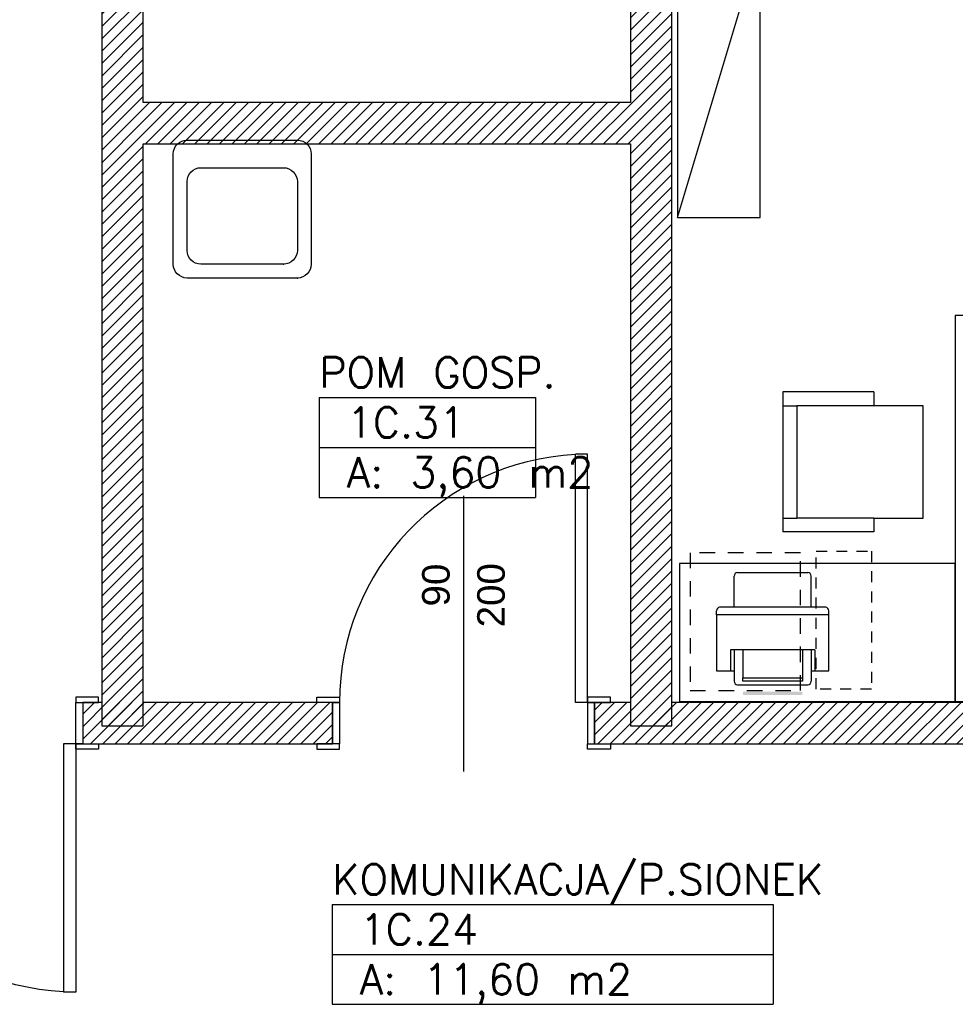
# Model space of a CAD drawing. Header units: inches. Extents: x 18487 to 24863, y 1480 to 5771.
# Tile 31 of 51: x 19910 to 20249, y 4808 to 5165. Entities that reach past the tile are written whole.
import ezdxf
from ezdxf.enums import TextEntityAlignment as Align

# ---------------------------------------------------------------- set-up
doc = ezdxf.new("R2010")
doc.units = ezdxf.units.IN
doc.header["$MEASUREMENT"] = 0
doc.linetypes.add('Przerywana 2 (2)', pattern=[11, 6, -5])
for name, color, linetype in [('_T elektryczne', 7, 'Continuous'), ('_T meble', 7, 'Continuous'), ('_T sanitarne', 7, 'Continuous'), ('_T sciany', 7, 'Continuous'), ('ArchiCAD', 7, 'Continuous'), ('Window-Door Markers', 7, 'Continuous')]:
    doc.layers.add(name, color=color, linetype=linetype)
doc.styles.add('GENERATED_STYLE_16', font='txt')
doc.styles.add('GENERATED_STYLE_17', font='arial.ttf')
doc.styles.add('GENERATED_STYLE_20', font='txt')
doc.styles.get("Standard").update_dxf_attribs({"font": 'txt', "bigfont": 'BIGFONT.SHX'})
doc.dimstyles.new('Dimstyle_9', dxfattribs={"dimtxt": 15, "dimasz": 9.5, "dimexe": 0.18, "dimexo": 0.5, "dimgap": 0.09, "dimtad": 1, "dimtih": 1, "dimtoh": 1, "dimdec": 0, "dimzin": 0, "dimdsep": 46, "dimtxsty": 'GENERATED_STYLE_20', "dimblk": 'ARROWHEAD_11', "dimblk1": 'ARROWHEAD_11', "dimblk2": 'ARROWHEAD_11', "dimcen": 0.09, "dimclrd": 220, "dimclre": 220, "dimclrt": 220, "dimadec": 1, "dimazin": 0, "dimtfac": 1, "dimtdec": 4, "dimtmove": 0, "dimatfit": 3, "dimfxl": 0, "dimtolj": 1, "dimtzin": 0, "dimarcsym": 0})
pattern_1 = [(45, (0, 0), (-2.24506403, 2.24506403), [])]

# ---------------------------------------------------------------- blocks, each defined once
blk = doc.blocks.new('KOMUNIKACJA_P.SIONEK_1C.24_184', base_point=(20102.95, 4835.06))
at = {"layer": '_T sciany', "color": 160, "linetype": 'Continuous'}
for p, q in [((20022.98, 4844.12), (20022.98, 4807.89)), ((20022.98, 4844.12), (20182.93, 4844.12)), ((20182.93, 4844.12), (20182.93, 4807.89)), ((20022.98, 4826), (20182.93, 4826)), ((20022.98, 4807.89), (20182.93, 4807.89))]:
    blk.add_line(p, q, dxfattribs=at)
at = {"color": 0}
for tag in ['floor_f', 'ROOM_PERIM', 'ROOM_WALLS_SURF', 'ROOM_DOORS_SURF', 'ROOM_WINDS_SURF', 'ROOM_BASELEV', 'ROOM_HEIGHT', 'ROOM_NET_AREA', 'ROOM_REDUCED_AREA', 'ROOM_CALC_AREA', 'ROOM_VOLUME']:
    blk.add_attdef(tag, text='', height=200, dxfattribs=at).set_placement((20102.95, 4777.92), align=Align.BOTTOM_LEFT)
at = {"layer": '_T sciany', "color": 160}
for tag, p in [('ROOM_NAME', (20022.98, 4858.68)), ('ROOM_NUMBER', (20032.98, 4840.56)), ('ROOM_AREA', (20032.98, 4822.45))]:
    blk.add_attdef(tag, text='', height=11, dxfattribs=at).set_placement(p, align=Align.TOP_LEFT)
blk = doc.blocks.new('POM GOSP._1C.31_187', base_point=(20057.53, 5018.88))
at = {"layer": '_T sciany', "color": 160, "linetype": 'Continuous'}
for p, q in [((20018.3, 5027.94), (20018.3, 4991.71)), ((20018.3, 5027.94), (20096.77, 5027.94)), ((20096.77, 5027.94), (20096.77, 4991.71)), ((20018.3, 5009.83), (20096.77, 5009.83)), ((20018.3, 4991.71), (20096.77, 4991.71))]:
    blk.add_line(p, q, dxfattribs=at)
at = {"color": 0}
for tag in ['floor_f', 'ROOM_PERIM', 'ROOM_WALLS_SURF', 'ROOM_DOORS_SURF', 'ROOM_WINDS_SURF', 'ROOM_BASELEV', 'ROOM_HEIGHT', 'ROOM_NET_AREA', 'ROOM_REDUCED_AREA', 'ROOM_CALC_AREA', 'ROOM_VOLUME']:
    blk.add_attdef(tag, text='', height=200, dxfattribs=at).set_placement((20057.53, 4961.74), align=Align.BOTTOM_LEFT)
at = {"layer": '_T sciany', "color": 160}
for tag, p in [('ROOM_NAME', (20018.3, 5042.5)), ('ROOM_NUMBER', (20028.3, 5024.38)), ('ROOM_AREA', (20028.3, 5006.27))]:
    blk.add_attdef(tag, text='', height=11, dxfattribs=at).set_placement(p, align=Align.TOP_LEFT)
blk = doc.blocks.new('D1 -Tr 65_375')
at = {"color": 140, "linetype": 'Continuous'}
for p, q in [((45, 90), (40.555, 90)), ((40.555, 0), (40.555, 90)), ((45, 0), (45, 90)), ((-53.255, 0), (-53.255, 1.905)), ((-53.255, 1.905), (-45, 1.905)), ((-53.255, 0), (-53.255, 1.905)), ((-53.255, 1.905), (-45, 1.905)), ((-45, 0), (-53.255, 0)), ((-45, 0), (-53.255, 0)), ((-47.54, 0), (-45, 0)), ((-47.54, -15), (-47.54, 0)), ((-47.54, 0), (-45, 0)), ((-47.54, -15), (-47.54, 0)), ((-45, 1.905), (-45, 0)), ((-45, 1.905), (-45, 0)), ((-45, 0), (-45, -15)), ((-45, 0), (-45, -15)), ((45, 0), (40.555, 0)), ((53.255, 1.905), (45, 1.905)), ((45, 1.905), (45, 0)), ((53.255, 1.905), (45, 1.905)), ((45, 1.905), (45, 0)), ((47.54, 0), (45, 0)), ((45, 0), (45, -15)), ((45, 0), (53.255, 0)), ((47.54, 0), (45, 0)), ((45, 0), (45, -15)), ((45, 0), (53.255, 0)), ((47.54, -15), (47.54, 0)), ((47.54, -15), (47.54, 0)), ((53.255, 0), (53.255, 1.905)), ((53.255, 0), (53.255, 1.905)), ((-45, -15), (-53.255, -15)), ((-53.255, -15), (-53.255, -16.905)), ((-45, -15), (-53.255, -15)), ((-53.255, -15), (-53.255, -16.905)), ((-53.255, -16.905), (-45, -16.905)), ((-53.255, -16.905), (-45, -16.905)), ((-45, -15), (-47.54, -15)), ((-45, -15), (-47.54, -15)), ((-45, -16.905), (-45, -15)), ((-45, -16.905), (-45, -15)), ((45, -15), (47.54, -15)), ((45, -15), (53.255, -15)), ((45, -16.905), (45, -15)), ((45, -15), (47.54, -15)), ((45, -15), (53.255, -15)), ((45, -16.905), (45, -15)), ((53.255, -16.905), (45, -16.905)), ((53.255, -16.905), (45, -16.905)), ((53.255, -15), (53.255, -16.905)), ((53.255, -15), (53.255, -16.905))]:
    blk.add_line(p, q, dxfattribs=at)
blk.add_arc((45, 0), 90, 92.82748, 180, dxfattribs=at)
blk = doc.blocks.new('Window-Door Marker - 70_106')
at = {"layer": 'ArchiCAD', "color": 140, "linetype": 'Continuous'}
blk.add_line((0, -90), (0, 10), dxfattribs=at)
blk = doc.blocks.new('D1 -Tr 65_378')
at = {"color": 140, "linetype": 'Continuous'}
for p, q in [((45, 90), (40.555, 90)), ((40.555, 0), (40.555, 90)), ((45, 0), (45, 90)), ((-53.255, 0), (-53.255, 1.905)), ((-53.255, 1.905), (-45, 1.905)), ((-53.255, 0), (-53.255, 1.905)), ((-53.255, 1.905), (-45, 1.905)), ((-45, 0), (-53.255, 0)), ((-45, 0), (-53.255, 0)), ((-47.54, 0), (-45, 0)), ((-47.54, -15), (-47.54, 0)), ((-47.54, 0), (-45, 0)), ((-47.54, -15), (-47.54, 0)), ((-45, 1.905), (-45, 0)), ((-45, 1.905), (-45, 0)), ((-45, 0), (-45, -15)), ((-45, 0), (-45, -15)), ((45, 0), (40.555, 0)), ((53.255, 1.905), (45, 1.905)), ((45, 1.905), (45, 0)), ((53.255, 1.905), (45, 1.905)), ((45, 1.905), (45, 0)), ((47.54, 0), (45, 0)), ((45, 0), (45, -15)), ((45, 0), (53.255, 0)), ((47.54, 0), (45, 0)), ((45, 0), (45, -15)), ((45, 0), (53.255, 0)), ((47.54, -15), (47.54, 0)), ((47.54, -15), (47.54, 0)), ((53.255, 0), (53.255, 1.905)), ((53.255, 0), (53.255, 1.905)), ((-45, -15), (-53.255, -15)), ((-53.255, -15), (-53.255, -16.905)), ((-45, -15), (-53.255, -15)), ((-53.255, -15), (-53.255, -16.905)), ((-53.255, -16.905), (-45, -16.905)), ((-53.255, -16.905), (-45, -16.905)), ((-45, -15), (-47.54, -15)), ((-45, -15), (-47.54, -15)), ((-45, -16.905), (-45, -15)), ((-45, -16.905), (-45, -15)), ((45, -15), (47.54, -15)), ((45, -15), (53.255, -15)), ((45, -16.905), (45, -15)), ((45, -15), (47.54, -15)), ((45, -15), (53.255, -15)), ((45, -16.905), (45, -15)), ((53.255, -16.905), (45, -16.905)), ((53.255, -16.905), (45, -16.905)), ((53.255, -15), (53.255, -16.905)), ((53.255, -15), (53.255, -16.905))]:
    blk.add_line(p, q, dxfattribs=at)
blk.add_arc((45, 0), 90, 92.82748, 180, dxfattribs=at)
blk = doc.blocks.new('WALL_473', base_point=(21258.27, 4909.82))
at = {"layer": '_T sciany'}
h = blk.add_hatch(dxfattribs=at)
h.set_pattern_fill('ANSI31', color=5, style=0, pattern_type=2)
h.set_pattern_definition(pattern_1)
h.paths.add_polyline_path([(20023.09, 4902.32), (20023.09, 4917.32), (19932.52, 4917.32), (19932.52, 4902.32)], flags=0)
h = blk.add_hatch(dxfattribs=at)
h.set_pattern_fill('ANSI31', color=5, style=0, pattern_type=2)
h.set_pattern_definition(pattern_1)
h.paths.add_polyline_path([(20423.12, 4902.32), (20423.12, 4917.32), (20118.17, 4917.32), (20118.17, 4902.32)], flags=0)
at = {"layer": '_T sciany', "color": 5, "linetype": 'Continuous'}
for p, q in [((19932.52, 4917.32), (19932.52, 4902.32)), ((19939.46, 4917.32), (19932.52, 4917.32)), ((20023.09, 4917.32), (19954.46, 4917.32)), ((20023.09, 4917.32), (20023.09, 4902.32)), ((20118.17, 4917.32), (20118.17, 4902.32)), ((20131.21, 4917.32), (20118.17, 4917.32)), ((20423.12, 4917.32), (20146.21, 4917.32)), ((19932.52, 4902.32), (20023.09, 4902.32)), ((20118.17, 4902.32), (20423.12, 4902.32))]:
    blk.add_line(p, q, dxfattribs=at)
at = {"layer": '_T sciany'}
blk.add_blockref('D1 -Tr 65_375', (20070.63, 4917.32), dxfattribs=at)
at = {"layer": '_T sciany', "xscale": -1, "rotation": 180}
blk.add_blockref('D1 -Tr 65_378', (19884.98, 4902.32), dxfattribs=at)
at = {"layer": 'Window-Door Markers'}
ref = blk.add_blockref('Window-Door Marker - 70_106', (20070.63, 4902.32), dxfattribs=dict(at, rotation=180))
ref.add_attrib('AC_WIDO_A_SIZE', '90', dxfattribs={"color": 255, "height": 10, "rotation": 90, "style": 'GENERATED_STYLE_17'}).set_placement((20068.59, 4952.14), align=Align.BOTTOM_LEFT)
ref.add_attrib('AC_WIDO_B_SIZE', '200', dxfattribs={"color": 255, "height": 10, "rotation": 90, "style": 'GENERATED_STYLE_17'}).set_placement((20088.59, 4944.56), align=Align.BOTTOM_LEFT)
blk = doc.blocks.new('WALL_743', base_point=(19946.96, 5424.62))
at = {"layer": '_T sciany'}
h = blk.add_hatch(dxfattribs=at)
h.set_pattern_fill('ANSI31', color=5, style=0, pattern_type=2)
h.set_pattern_definition(pattern_1)
h.paths.add_polyline_path([(19939.46, 5402.12), (19939.46, 4908.82), (19954.46, 4908.82), (19954.46, 5402.12)], flags=0)
at = {"layer": '_T sciany', "color": 5, "linetype": 'Continuous'}
for p, q in [((19939.46, 5402.12), (19939.46, 4908.82)), ((19954.46, 5134.84), (19954.46, 5402.12)), ((19954.46, 4908.82), (19954.46, 5119.84)), ((19939.46, 4908.82), (19954.46, 4908.82))]:
    blk.add_line(p, q, dxfattribs=at)
blk = doc.blocks.new('WALL_751', base_point=(20146.21, 5127.34))
at = {"layer": '_T sciany'}
h = blk.add_hatch(dxfattribs=at)
h.set_pattern_fill('ANSI31', color=5, style=0, pattern_type=2)
h.set_pattern_definition(pattern_1)
h.paths.add_polyline_path([(20131.21, 5134.84), (19954.46, 5134.84), (19954.46, 5119.84), (20131.21, 5119.84)], flags=0)
at = {"layer": '_T sciany', "color": 5, "linetype": 'Continuous'}
for p, q in [((20131.21, 5134.84), (19954.46, 5134.84)), ((19954.46, 5119.84), (20131.21, 5119.84))]:
    blk.add_line(p, q, dxfattribs=at)
blk = doc.blocks.new('WALL_768', base_point=(20146.21, 4908.82))
at = {"layer": '_T sciany'}
h = blk.add_hatch(dxfattribs=at)
h.set_pattern_fill('ANSI31', color=5, style=0, pattern_type=2)
h.set_pattern_definition(pattern_1)
h.paths.add_polyline_path([(20146.21, 4908.82), (20146.21, 5402.12), (20131.21, 5402.12), (20131.21, 4908.82)], flags=0)
at = {"layer": '_T sciany', "color": 5, "linetype": 'Continuous'}
for p, q in [((20131.21, 5402.12), (20131.21, 5134.84)), ((20146.21, 4908.82), (20146.21, 5402.12)), ((20131.21, 5119.84), (20131.21, 4908.82)), ((20131.21, 4908.82), (20146.21, 4908.82))]:
    blk.add_line(p, q, dxfattribs=at)
blk = doc.blocks.new('PLN_Dn@stolik op narz35x65')
at = {"layer": '_T meble', "color": 0, "linetype": 'ByBlock'}
for p, q in [((-17.77, 17.27), (47.23, 17.27)), ((-17.77, -17.73), (-17.77, 17.27)), ((47.23, 17.27), (47.23, -17.73)), ((47.23, -17.73), (-17.77, -17.73))]:
    blk.add_line(p, q, dxfattribs=at)
blk = doc.blocks.new('PLR_Dn@stolik op narz35x65')
at = {"layer": '_T meble', "color": 0, "linetype": 'ByBlock'}
for p, q in [((-17.77, 17.27), (47.23, 17.27)), ((-17.77, -17.73), (-17.77, 17.27)), ((47.23, 17.27), (47.23, -17.73)), ((47.23, -17.73), (-17.77, -17.73))]:
    blk.add_line(p, q, dxfattribs=at)
blk = doc.blocks.new('Office Chair 2 65_3982')
at = {"layer": '_T meble', "color": 0, "linetype": 'Continuous'}
for p, q in [((20.4, 25.4), (-20.4, 25.4)), ((-20.4, 25.4), (-20.4, 7.6)), ((20.4, 7.6), (20.4, 25.4)), ((-25.4, 7.6), (-25.4, -25.4)), ((-25.4, 7.6), (-20.4, 7.6)), ((-20.4, 7.6), (-20.4, -20.4)), ((20.4, 7.6), (20.4, -20.4)), ((20.4, 7.6), (25.4, 7.6)), ((25.4, 7.6), (25.4, -25.4)), ((-20.4, -20.4), (20.4, -20.4)), ((-20.4, -25.4), (-20.4, -20.4)), ((20.4, -25.4), (20.4, -20.4)), ((-25.4, -25.4), (-20.4, -25.4)), ((-20.4, -25.4), (20.4, -25.4)), ((20.4, -25.4), (25.4, -25.4))]:
    blk.add_line(p, q, dxfattribs=at)
blk = doc.blocks.new('PSN_Dn@stolik op narz35x65')
at = {"layer": '_T meble', "color": 0, "linetype": 'Continuous'}
for p, q in [((-17.77, 17.27), (47.23, 17.27)), ((-17.77, -17.73), (-17.77, 17.27)), ((47.23, 17.27), (47.23, -17.73)), ((47.23, -17.73), (-17.77, -17.73))]:
    blk.add_line(p, q, dxfattribs=at)
blk = doc.blocks.new('Table 120x80 65_4022')
at = {"layer": '_T meble', "color": 0, "linetype": 'Continuous'}
for p, q in [((-50, -50), (-50, 0)), ((-50, 0), (50, 0)), ((50, 0), (50, -50)), ((50, -50), (-50, -50))]:
    blk.add_line(p, q, dxfattribs=at)
blk = doc.blocks.new('PLN_Regał')
at = {"layer": '_T meble', "color": 0, "linetype": 'ByBlock'}
for p, q in [((0, 0), (60, 0)), ((0, -60), (0, 0)), ((60, 0), (0, -60)), ((60, 0), (60, -60)), ((60, -60), (0, -60))]:
    blk.add_line(p, q, dxfattribs=at)
blk = doc.blocks.new('Sink 1Bowl 65_5245')
at = {"layer": '_T sanitarne', "color": 0, "linetype": 'Continuous'}
for p, q in [((45, 50), (5, 50)), ((0, 45), (0, 5)), ((50, 5), (50, 45)), ((40, 40), (10, 40)), ((5, 35), (5, 10)), ((45, 10), (45, 35)), ((10, 5), (40, 5)), ((5, 0), (45, 0))]:
    blk.add_line(p, q, dxfattribs=at)
for centre, start, end in [((5, 45), 90, 180), ((45, 45), 0, 90), ((10, 35), 90, 180), ((40, 35), 0, 90), ((10, 10), 180, 270), ((40, 10), 270, 0), ((5, 5), 180, 270), ((45, 5), 270, 0)]:
    blk.add_arc(centre, 5, start, end, dxfattribs=at)
for p in [(10, 5), (5, 0)]:
    blk.add_point(p, dxfattribs=at)
blk = doc.blocks.new('*D488')
at = {"layer": 'ArchiCAD', "color": 220, "linetype": 'Continuous'}
for p, q in [((21265.77, 5650.08), (21265.77, 5656.95)), ((21557.12, 5650.08), (21557.12, 5656.95)), ((21265.77, 5638.2), (21265.77, 5645.08)), ((21268.27, 5647.58), (21554.62, 5647.58)), ((21557.12, 5638.2), (21557.12, 5645.08))]:
    blk.add_line(p, q, dxfattribs=at)
at = {"layer": 'ArchiCAD', "color": 220, "linetype": 'Continuous', "const_width": 2.5}
for points in [[(21264.52, 5647.58, 1), (21267.02, 5647.58, 1)], [(21555.87, 5647.58, 1), (21558.37, 5647.58, 1)]]:
    blk.add_lwpolyline(points, format="xyb", close=True, dxfattribs=at)
at = {"layer": 'ArchiCAD', "color": 220, "linetype": 'Continuous'}
for centre in [(21265.77, 5647.58), (21557.12, 5647.58)]:
    blk.add_circle(centre, 2.5, dxfattribs=at)
at = {"layer": 'ArchiCAD', "color": 220, "char_height": 15, "attachment_point": 1}
for s, insert in [('\\A1;{\\fArial Europa Srodkowa|b0|i0|c0|p34;\\C220;291}', (21382.99, 5665.58)), ('\\A1;{\\fArial Europa Srodkowa|b0|i0|c0|p34;\\C220;25}', (21531.85, 5665.58))]:
    blk.add_mtext(s, dxfattribs=dict(at, insert=insert))
blk = doc.blocks.new('ARROWHEAD_11')
at = {"color": 0, "linetype": 'Continuous'}
blk.add_line((0, 0), (-1, 0), dxfattribs=at)
at = {"color": 0, "linetype": 'Continuous', "const_width": 0.25}
blk.add_lwpolyline([(-0.125, 0, 1), (0.125, 0, 1)], format="xyb", close=True, dxfattribs=at)
blk = doc.blocks.new('*D489')
at = {"layer": 'ArchiCAD', "color": 220, "linetype": 'Continuous'}
for p, q in [((21557.12, 5650.08), (21557.12, 5656.95)), ((21582.12, 5650.08), (21582.12, 5656.95)), ((21557.12, 5638.2), (21557.12, 5645.08)), ((21559.62, 5647.58), (21579.62, 5647.58)), ((21582.12, 5638.2), (21582.12, 5645.08))]:
    blk.add_line(p, q, dxfattribs=at)
at = {"layer": 'ArchiCAD', "color": 220, "linetype": 'Continuous', "const_width": 2.5}
for points in [[(21555.87, 5647.58, 1), (21558.37, 5647.58, 1)], [(21580.87, 5647.58, 1), (21583.37, 5647.58, 1)]]:
    blk.add_lwpolyline(points, format="xyb", close=True, dxfattribs=at)
at = {"layer": 'ArchiCAD', "color": 220, "linetype": 'Continuous'}
for centre in [(21557.12, 5647.58), (21582.12, 5647.58)]:
    blk.add_circle(centre, 2.5, dxfattribs=at)
blk = doc.blocks.new('*D490')
at = {"layer": 'ArchiCAD', "color": 220, "linetype": 'Continuous'}
for p, q in [((21582.12, 5650.08), (21582.12, 5656.95)), ((22286.33, 5650.08), (22286.33, 5656.95)), ((21582.12, 5638.2), (21582.12, 5645.08)), ((21584.62, 5647.58), (22283.83, 5647.58)), ((22286.33, 5638.2), (22286.33, 5645.08))]:
    blk.add_line(p, q, dxfattribs=at)
at = {"layer": 'ArchiCAD', "color": 220, "linetype": 'Continuous', "const_width": 2.5}
for points in [[(21580.87, 5647.58, 1), (21583.37, 5647.58, 1)], [(22285.08, 5647.58, 1), (22287.58, 5647.58, 1)]]:
    blk.add_lwpolyline(points, format="xyb", close=True, dxfattribs=at)
at = {"layer": 'ArchiCAD', "color": 220, "linetype": 'Continuous'}
for centre in [(21582.12, 5647.58), (22286.33, 5647.58)]:
    blk.add_circle(centre, 2.5, dxfattribs=at)
at = {"layer": 'ArchiCAD', "color": 220, "insert": (21917.15, 5665.58), "char_height": 15, "attachment_point": 1}
blk.add_mtext('\\A1;{\\fArial Europa Srodkowa|b0|i0|c0|p34;\\C220;704}', dxfattribs=at)
blk = doc.blocks.new('*D491')
at = {"layer": 'ArchiCAD', "color": 220, "linetype": 'Continuous'}
for p, q in [((22286.33, 5650.08), (22286.33, 5656.95)), ((22331.33, 5650.08), (22331.33, 5656.95)), ((22286.33, 5638.2), (22286.33, 5645.08)), ((22288.83, 5647.58), (22328.83, 5647.58)), ((22331.33, 5638.2), (22331.33, 5645.08)), ((22333.83, 5647.58), (22336.33, 5647.58))]:
    blk.add_line(p, q, dxfattribs=at)
at = {"layer": 'ArchiCAD', "color": 220, "linetype": 'Continuous', "const_width": 2.5}
for points in [[(22285.08, 5647.58, 1), (22287.58, 5647.58, 1)], [(22330.08, 5647.58, 1), (22332.58, 5647.58, 1)]]:
    blk.add_lwpolyline(points, format="xyb", close=True, dxfattribs=at)
at = {"layer": 'ArchiCAD', "color": 220, "linetype": 'Continuous'}
for centre in [(22286.33, 5647.58), (22331.33, 5647.58)]:
    blk.add_circle(centre, 2.5, dxfattribs=at)
at = {"layer": 'ArchiCAD', "color": 220, "insert": (22297.45, 5665.58), "char_height": 15, "attachment_point": 1}
blk.add_mtext('\\A1;{\\fArial Europa Srodkowa|b0|i0|c0|p34;\\C220;45}', dxfattribs=at)

msp = doc.modelspace()

# ---------------------------------------------------------------- hatches: boundary and pattern name
at = {"layer": '_T elektryczne'}
msp.add_hatch(color=30, dxfattribs=at).paths.add_polyline_path([(20193.56, 4920.04), (20171.97, 4920.04), (20171.97, 4921.31), (20193.56, 4921.31)], flags=0)

# ---------------------------------------------------------------- linework, layer by layer
at = {"layer": '_T elektryczne', "color": 30, "linetype": 'Continuous'}
for p, q in [((20168.8, 4952.1), (20168.8, 4963.14)), ((20170.07, 4964.41), (20195.47, 4964.41)), ((20196.74, 4952.1), (20196.74, 4963.14)), ((20162.45, 4949.17), (20162.45, 4950.62)), ((20203.09, 4949.17), (20162.45, 4949.17)), ((20162.45, 4949.17), (20162.45, 4928.85)), ((20202, 4951.88), (20163.53, 4951.88)), ((20203.09, 4949.17), (20203.09, 4950.62)), ((20203.09, 4928.85), (20203.09, 4949.17)), ((20167.53, 4936.47), (20167.53, 4928.85)), ((20198.01, 4936.47), (20167.53, 4936.47)), ((20168.8, 4936.47), (20168.8, 4925.04)), ((20171.97, 4936.47), (20171.97, 4926.31)), ((20193.56, 4936.47), (20193.56, 4926.31)), ((20196.74, 4936.47), (20196.74, 4925.04)), ((20198.01, 4936.47), (20198.01, 4928.85)), ((20162.45, 4928.85), (20168.8, 4928.85)), ((20196.74, 4928.85), (20203.09, 4928.85)), ((20170.07, 4923.77), (20195.47, 4923.77)), ((20171.97, 4925.04), (20171.97, 4926.31)), ((20171.97, 4926.31), (20193.56, 4926.31)), ((20193.56, 4925.04), (20171.97, 4925.04)), ((20193.56, 4926.31), (20193.56, 4925.04))]:
    msp.add_line(p, q, dxfattribs=at)
for centre, start, end in [((20170.07, 4963.14), 90, 180), ((20195.47, 4963.14), 0, 90), ((20163.72, 4950.62), 98.2132, 180), ((20201.82, 4950.62), 0, 81.7868), ((20170.07, 4925.04), 180, 270), ((20195.47, 4925.04), 270, 0)]:
    msp.add_arc(centre, 1.27, start, end, dxfattribs=at)

# ---------------------------------------------------------------- block references
at = {"layer": '_T meble', "color": 162, "linetype": 'Continuous', "xscale": -1.666666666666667, "yscale": 0.5, "rotation": 90}
msp.add_blockref('PLN_Regał', (20148.21, 5193.2), dxfattribs=at)
at = {"layer": '_T meble', "color": 162, "xscale": -2.153846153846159, "yscale": 1.99999999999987, "rotation": 270.0000000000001}
msp.add_blockref('PSN_Dn@stolik op narz35x65', (20284.49, 4955.98), dxfattribs=at)
at = {"layer": '_T meble', "color": 162, "rotation": 269.9999999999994}
msp.add_blockref('Office Chair 2 65_3982', (20211.91, 5004.55), dxfattribs=at)
at = {"layer": '_T meble', "color": 162, "linetype": 'Przerywana 2 (2)', "xscale": -0.6153846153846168, "yscale": 1.428571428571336, "rotation": 180}
msp.add_blockref('PLN_Dn@stolik op narz35x65', (20163.75, 4946.32), dxfattribs=at)
at = {"layer": '_T meble', "color": 162, "linetype": 'Przerywana 2 (2)', "xscale": 0.3076923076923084, "yscale": 1.428571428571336}
msp.add_blockref('PLR_Dn@stolik op narz35x65', (20204.05, 4947.52), dxfattribs=at)
at = {"layer": '_T meble', "color": 162, "xscale": -1}
msp.add_blockref('Table 120x80 65_4022', (20199.03, 4967.7), dxfattribs=at)
at = {"layer": '_T sanitarne', "color": 161, "xscale": -1}
msp.add_blockref('Sink 1Bowl 65_5245', (20015.34, 5071.24), dxfattribs=at)
at = {"layer": '_T sciany', "color": 5}
for name, p in [('WALL_743', (19946.96, 5424.62)), ('WALL_768', (20146.21, 4908.82)), ('WALL_751', (20146.21, 5127.34)), ('WALL_473', (21258.27, 4909.82))]:
    msp.add_blockref(name, p, dxfattribs=at)
at = {"layer": '_T sciany', "color": 254, "linetype": 'Continuous'}
ref = msp.add_blockref('POM GOSP._1C.31_187', (20057.53, 5018.88), dxfattribs=at)
ref.add_attrib('ROOM_NAME', 'POM GOSP.', dxfattribs={"color": 160, "linetype": 'Continuous', "height": 11}).set_placement((20018.3, 5042.5), align=Align.TOP_LEFT)
ref.add_attrib('ROOM_NUMBER', '1C.31', dxfattribs={"color": 160, "linetype": 'Continuous', "height": 11}).set_placement((20028.3, 5024.38), align=Align.TOP_LEFT)
ref.add_attrib('ROOM_AREA', 'A: 3,60 m2', dxfattribs={"color": 160, "linetype": 'Continuous', "height": 11}).set_placement((20028.3, 5006.27), align=Align.TOP_LEFT)
ref = msp.add_blockref('KOMUNIKACJA_P.SIONEK_1C.24_184', (20102.95, 4835.06), dxfattribs=at)
ref.add_attrib('ROOM_NAME', 'KOMUNIKACJA/P.SIONEK', dxfattribs={"color": 160, "linetype": 'Continuous', "height": 11}).set_placement((20022.98, 4858.68), align=Align.TOP_LEFT)
ref.add_attrib('ROOM_NUMBER', '1C.24', dxfattribs={"color": 160, "linetype": 'Continuous', "height": 11}).set_placement((20032.98, 4840.56), align=Align.TOP_LEFT)
ref.add_attrib('ROOM_AREA', 'A: 11,60 m2', dxfattribs={"color": 160, "linetype": 'Continuous', "height": 11}).set_placement((20032.98, 4822.45), align=Align.TOP_LEFT)

# ---------------------------------------------------------------- dimensions: what is measured, and where the dimension line sits
at = {"layer": 'ArchiCAD', "color": 220, "linetype": 'Continuous'}
for p1, p2, picture, middle in [((21265.77, 5166.72), (21557.12, 4892.95), '*D488', (21388.68, 5658.08)), ((21582.12, 4892.95), (22286.33, 4889.95), '*D490', (21922.84, 5658.08)), ((22286.33, 4889.95), (22331.33, 4889.95), '*D491', (22303.14, 5658.08)), ((21557.12, 4892.95), (21582.12, 4892.95), '*D489', (21537.54, 5658.08))]:
    dim = msp.add_linear_dim(base=(19534.83, 5647.58), p1=p1, p2=p2, dimstyle='Dimstyle_9', dxfattribs=at)
    dim.commit()
    dim.dimension.update_dxf_attribs({"geometry": picture, "text_midpoint": middle})

doc.saveas('drawing.dxf')
